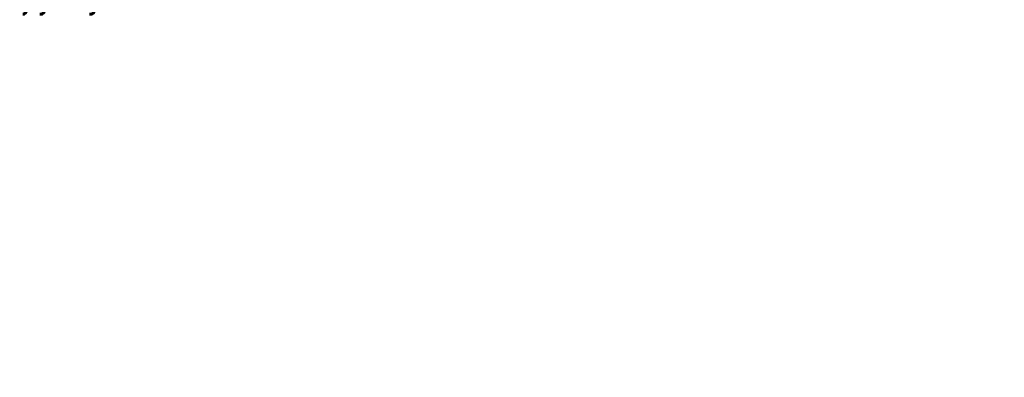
# Model space of a CAD drawing. Header units: centimetres. Extents: x -23924 to 38343, y -27758 to 22869.
# Tile 29 of 256: x -418 to 279, y -24569 to -24315. Entities that reach past the tile are written whole.
import ezdxf
from ezdxf import colors
from ezdxf.entities.mleader import LeaderData, LeaderLine
from ezdxf.math import Vec2, Vec3

# ---------------------------------------------------------------- set-up
doc = ezdxf.new("R2010")
doc.units = ezdxf.units.CM
doc.layers.add('IS-co-opis', color=7, linetype='Continuous', lineweight=20)
doc.styles.add('IS', font='simplex.shx', dxfattribs={"width": 0.7})

# ---------------------------------------------------------------- blocks, each defined once
blk = doc.blocks.new('_None')

msp = doc.modelspace()

# ---------------------------------------------------------------- leaders
at = {"layer": 'IS-co-opis'}
ml = msp.add_multileader_mtext('Standard', dxfattribs=at)
ml.set_content('podłączenie do istniejącej kratki wentylacyjnej', color=256, style='IS')
ml.set_leader_properties(color=256, linetype='ByLayer', lineweight=-1)
ml.set_arrow_properties(name='NONE')
ml.build(insert=Vec2(0, 0))
ml.multileader.update_dxf_attribs({"text_left_attachment_type": 6, "text_right_attachment_type": 6, "dogleg_length": 0, "arrow_head_size": 0})
ctx = ml.context
ctx.base_point, ctx.char_height, ctx.arrow_head_size, ctx.plane_origin = Vec3(-517.63, -24228.15), 25, 0, Vec3(-294.06, -24113)
ctx.left_attachment, ctx.right_attachment = 6, 6
notes = []
notes.append((ctx, [(0, (1, 1, 0), (-517.63, -24228.15), (1, 0), 0, [(0, [(-602.41, -24360.59)], 0, [])])]))
ctx.mtext.insert, ctx.mtext.width, ctx.mtext.flow_direction = Vec3(-515.63, -24194.82), 251.8102, 5
for ctx, leaders in notes:
    for number, flags, end, landing, length, lines in leaders:
        leader = LeaderData()
        leader.index, (leader.has_last_leader_line, leader.has_dogleg_vector, leader.attachment_direction) = number, flags
        leader.last_leader_point, leader.dogleg_vector, leader.dogleg_length = Vec3(end), Vec3(landing), length
        for number, points, colour, breaks in lines:
            line = LeaderLine()
            line.index, line.vertices, line.color, line.breaks = number, Vec3.list(points), colors.encode_raw_color(colour), breaks
            leader.lines.append(line)
        ctx.leaders.append(leader)

doc.saveas('drawing.dxf')
